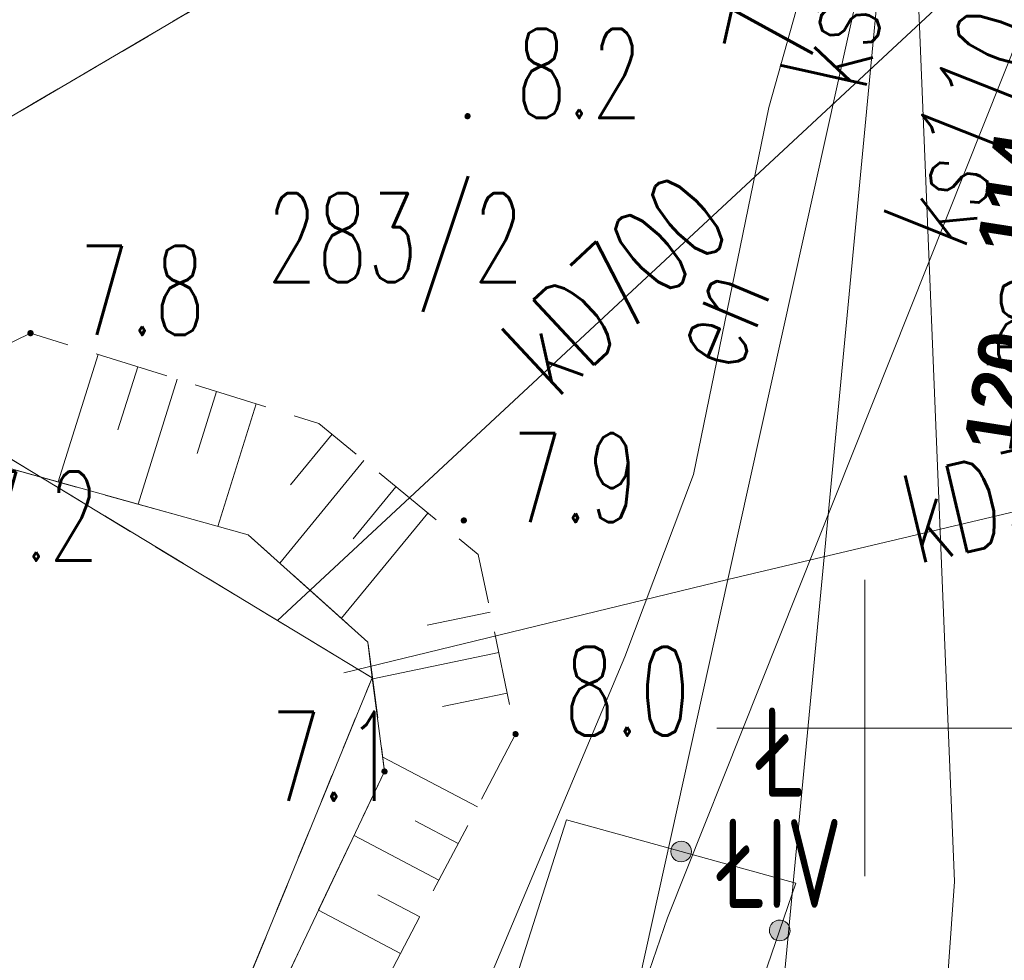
# Model space of a CAD drawing. Header units: millimetres. Extents: x -367306 to 168495, y -187323 to 82034.
# Tile 107 of 170: x 55289 to 71891, y -24940 to -9075. Entities that reach past the tile are written whole.
import ezdxf

# ---------------------------------------------------------------- set-up
doc = ezdxf.new("R2010")
doc.units = ezdxf.units.MM
doc.header["$MEASUREMENT"] = 0
for name, pattern in [('L_0_03', [1000, 500, -500]), ('L_0_05', [1750, 1250, -500]), ('L_0_06', [2000, 1500, -500])]:
    doc.linetypes.add(name, pattern=pattern)
doc.layers.add('0_Nr_pióra__6', color=7, linetype='Continuous', lineweight=13, true_color=0x223d97)
for name, color, linetype, lineweight in [('Nowe_EGDE_O_Nr_pióra__8', 7, 'Continuous', 13), ('Nowe_EGKK_Nr_pióra__8', 7, 'Continuous', 13), ('Nowe_EGKK_Nr_pióra__9', 7, 'Continuous', 13), ('Nowe_EGKK_O_Nr_pióra__8', 7, 'Continuous', 13), ('Nowe_EGUG_Nr_pióra__8', 7, 'Continuous', 13), ('Nowe_EGUG_Nr_pióra__9', 7, 'Continuous', 13), ('Nowe_EGUG_O_Nr_pióra__8', 7, 'Continuous', 13), ('Nowe_GUPPRZ_O_Nr_pióra__8', 7, 'Continuous', 13), ('Nowe_GUPPRZ_O_Nr_pióra__9', 7, 'Continuous', 13), ('Nowe_OTOO_Nr_pióra__7', 7, 'Continuous', 13), ('Nowe_OTOO_Nr_pióra__8', 7, 'Continuous', 13), ('Nowe_OTOO_Nr_pióra__9', 7, 'Continuous', 13), ('Nowe_OTRK_Nr_pióra__8', 7, 'Continuous', 13), ('Nowe_OTRK_Nr_pióra__9', 7, 'Continuous', 13), ('Nowe_OTRN_Nr_pióra__7', 7, 'Continuous', 13), ('Nowe_OTRN_Nr_pióra__8', 7, 'Continuous', 13), ('Nowe_OTRN_Nr_pióra__9', 7, 'Continuous', 13), ('Nowe_OTRN_O_Nr_pióra__8', 7, 'Continuous', 13), ('Nowe_OTWP_Nr_pióra__8', 7, 'Continuous', 13), ('Nowe_OTWP_Nr_pióra__9', 7, 'Continuous', 13), ('Nowe_siatka_Nr_pióra__9', 7, 'Continuous', 13), ('Nowe_SUEP_Nr_pióra__8', 7, 'Continuous', 13), ('Nowe_SUEP_Nr_pióra__9', 7, 'Continuous', 13), ('Nowe_SUEP_O_Nr_pióra__8', 7, 'Continuous', 13), ('Nowe_SUGP_Nr_pióra__8', 7, 'Continuous', 13), ('Nowe_SUGP_Nr_pióra__9', 7, 'Continuous', 13), ('Nowe_SUKP_Nr_pióra__8', 7, 'Continuous', 13), ('Nowe_SUKP_Nr_pióra__9', 7, 'Continuous', 13), ('Nowe_SUKP_O_Nr_pióra__8', 7, 'Continuous', 13)]:
    doc.layers.add(name, color=color, linetype=linetype, lineweight=lineweight)
doc.styles.add('STYL_AUTOMATYCZNY_1', font='txt')
doc.styles.add('STYL_AUTOMATYCZNY_3', font='Simplex.shx')
doc.dimstyles.new('STYL_AUTOMATYCZNY__1', dxfattribs={"dimtxt": 899.999976, "dimasz": 475, "dimexe": 0.18, "dimexo": 0.0625, "dimgap": 0.09, "dimtad": 1, "dimdec": 0, "dimlfac": 0.1, "dimzin": 0, "dimdsep": 46, "dimtxsty": 'STYL_AUTOMATYCZNY_1', "dimblk": 'ARROWHEAD_6', "dimblk1": 'ARROWHEAD_6', "dimblk2": 'ARROWHEAD_6', "dimcen": 0.09, "dimse1": 1, "dimse2": 1, "dimclrd": 256, "dimclre": 256, "dimclrt": 256, "dimadec": 1, "dimazin": 0, "dimtfac": 1, "dimtdec": 4, "dimtmove": 2, "dimatfit": 3, "dimfxl": 0, "dimtolj": 1, "dimtzin": 0, "dimarcsym": 0})

# ---------------------------------------------------------------- blocks, each defined once
blk = doc.blocks.new('*D3')
at = {"layer": '0_Nr_pióra__6', "linetype": 'Continuous', "lineweight": 13, "true_color": 0x223d97}
blk.add_hatch(color=154, dxfattribs=at).paths.add_polyline_path([(73483, -13569), (73041, -13373), (73003, -13620)])
at = {"layer": '0_Nr_pióra__6', "color": 154, "linetype": 'Continuous', "lineweight": 13, "true_color": 0x223d97}
for p, q in [((73576, -12976), (73751, -11854)), ((73367, -12690), (73784, -13261)), ((73390, -14161), (73576, -12976)), ((73003, -13620), (73041, -13373)), ((73483, -13569), (73041, -13373)), ((72752, -13454), (72644, -14140)), ((73022, -13496), (72752, -13454)), ((73483, -13569), (73003, -13620)), ((73182, -13876), (73599, -14447)), ((72644, -14140), (72257, -16616)), ((73332, -14532), (73390, -14161))]:
    blk.add_line(p, q, dxfattribs=at)
at = {"layer": '0_Nr_pióra__6', "color": 154, "lineweight": 13, "true_color": 0x223d97, "char_height": 900, "attachment_point": 7, "rotation": 81.1076, "style": 'STYL_AUTOMATYCZNY_1'}
for s, insert in [('\\A1;{\\pql;\\fCentury Gothic|b1|i0|c238|p34;114}', (72314, -13059)), ('\\A1;{\\pql;\\fCentury Gothic|b1|i0|c238|p34;120}', (72102, -16403))]:
    blk.add_mtext(s, dxfattribs=dict(at, insert=insert))
blk = doc.blocks.new('ARROWHEAD_6')
at = {"color": 0, "linetype": 'Continuous', "lineweight": 0}
for p, q in [((-0.5, -0.5), (0.5, 0.5)), ((0, 0), (-1, 0))]:
    blk.add_line(p, q, dxfattribs=at)

msp = doc.modelspace()

# ---------------------------------------------------------------- hatches: boundary and pattern name
at = {"layer": 'Nowe_OTOO_Nr_pióra__7', "linetype": 'Continuous', "lineweight": 13}
for points in [[(66612.3, -23150.2), (66618.6, -23104.9), (66613, -23059.6), (66595.9, -23017.3), (66568.4, -22980.8), (66532.4, -22952.7), (66490.3, -22934.8), (66445.1, -22928.5), (66399.7, -22934.1), (66357.4, -22951.2), (66320.9, -22978.7), (66292.8, -23014.7), (66275, -23056.8), (66268.6, -23102), (66274.2, -23147.4), (66291.3, -23189.7), (66318.8, -23226.2), (66354.9, -23254.3), (66396.9, -23272.1), (66442.2, -23278.5), (66487.5, -23272.9), (66529.8, -23255.8), (66566.3, -23228.3), (66594.4, -23192.2)], [(66612.3, -23150.2), (66618.6, -23104.9), (66613, -23059.6), (66595.9, -23017.3), (66568.4, -22980.8), (66532.4, -22952.7), (66490.3, -22934.8), (66445.1, -22928.5), (66399.7, -22934.1), (66357.4, -22951.2), (66320.9, -22978.7), (66292.8, -23014.7), (66275, -23056.8), (66268.6, -23102), (66274.2, -23147.4), (66291.3, -23189.7), (66318.8, -23226.2), (66354.9, -23254.3), (66396.9, -23272.1), (66442.2, -23278.5), (66487.5, -23272.9), (66529.8, -23255.8), (66566.3, -23228.3), (66594.4, -23192.2)], [(68048.8, -24601), (68093.5, -24610.1), (68139.1, -24607.2), (68182.4, -24592.6), (68220.5, -24567.4), (68250.7, -24533.1), (68271, -24492.2), (68280.1, -24447.4), (68277.2, -24401.8), (68262.7, -24358.5), (68237.4, -24320.5), (68203.1, -24290.2), (68162.2, -24269.9), (68117.4, -24260.9), (68071.8, -24263.7), (68028.5, -24278.3), (67990.5, -24303.6), (67960.3, -24337.8), (67939.9, -24378.7), (67930.9, -24423.5), (67933.8, -24469.1), (67948.3, -24512.4), (67973.6, -24550.5), (68007.8, -24580.7)], [(68048.8, -24601), (68093.5, -24610.1), (68139.1, -24607.2), (68182.4, -24592.6), (68220.5, -24567.4), (68250.7, -24533.1), (68271, -24492.2), (68280.1, -24447.4), (68277.2, -24401.8), (68262.7, -24358.5), (68237.4, -24320.5), (68203.1, -24290.2), (68162.2, -24269.9), (68117.4, -24260.9), (68071.8, -24263.7), (68028.5, -24278.3), (67990.5, -24303.6), (67960.3, -24337.8), (67939.9, -24378.7), (67930.9, -24423.5), (67933.8, -24469.1), (67948.3, -24512.4), (67973.6, -24550.5), (68007.8, -24580.7)]]:
    msp.add_hatch(color=7, dxfattribs=at).paths.add_polyline_path(points)
at = {"layer": 'Nowe_OTRN_Nr_pióra__7', "linetype": 'Continuous', "lineweight": 13}
for points in [[(62796.6, -10703), (62798.2, -10714.7), (62802.6, -10725.5), (62809.8, -10734.8), (62819.1, -10742), (62830, -10746.5), (62841.6, -10748), (62853.3, -10746.5), (62864.1, -10742), (62873.4, -10734.8), (62880.6, -10725.5), (62885.1, -10714.7), (62886.6, -10703), (62885.1, -10691.4), (62880.6, -10680.5), (62873.4, -10671.2), (62864.1, -10664), (62853.3, -10659.6), (62841.6, -10658), (62830, -10659.6), (62819.1, -10664), (62809.8, -10671.2), (62802.6, -10680.5), (62798.2, -10691.4)], [(55426.6, -14363), (55428.2, -14374.7), (55432.6, -14385.5), (55439.8, -14394.8), (55449.1, -14402), (55460, -14406.5), (55471.6, -14408), (55483.3, -14406.5), (55494.1, -14402), (55503.4, -14394.8), (55510.6, -14385.5), (55515.1, -14374.7), (55516.6, -14363), (55515.1, -14351.4), (55510.6, -14340.5), (55503.4, -14331.2), (55494.1, -14324), (55483.3, -14319.6), (55471.6, -14318), (55460, -14319.6), (55449.1, -14324), (55439.8, -14331.2), (55432.6, -14340.5), (55428.2, -14351.4)], [(62732.2, -17519.6), (62733.7, -17531.3), (62738.2, -17542.1), (62745.4, -17551.5), (62754.7, -17558.6), (62765.6, -17563.1), (62777.2, -17564.6), (62788.9, -17563.1), (62799.7, -17558.6), (62809, -17551.5), (62816.2, -17542.1), (62820.7, -17531.3), (62822.2, -17519.6), (62820.7, -17508), (62816.2, -17497.1), (62809, -17487.8), (62799.7, -17480.7), (62788.9, -17476.2), (62777.2, -17474.6), (62765.6, -17476.2), (62754.7, -17480.7), (62745.4, -17487.8), (62738.2, -17497.1), (62733.7, -17508)], [(63606.6, -21123), (63608.2, -21134.7), (63612.6, -21145.5), (63619.8, -21154.8), (63629.1, -21162), (63640, -21166.5), (63651.6, -21168), (63663.3, -21166.5), (63674.1, -21162), (63683.4, -21154.8), (63690.6, -21145.5), (63695.1, -21134.7), (63696.6, -21123), (63695.1, -21111.4), (63690.6, -21100.5), (63683.4, -21091.2), (63674.1, -21084), (63663.3, -21079.6), (63651.6, -21078), (63640, -21079.6), (63629.1, -21084), (63619.8, -21091.2), (63612.6, -21100.5), (63608.2, -21111.4)], [(61396.6, -21753), (61398.2, -21764.7), (61402.6, -21775.5), (61409.8, -21784.8), (61419.1, -21792), (61430, -21796.5), (61441.6, -21798), (61453.3, -21796.5), (61464.1, -21792), (61473.4, -21784.8), (61480.6, -21775.5), (61485.1, -21764.7), (61486.6, -21753), (61485.1, -21741.4), (61480.6, -21730.5), (61473.4, -21721.2), (61464.1, -21714), (61453.3, -21709.6), (61441.6, -21708), (61430, -21709.6), (61419.1, -21714), (61409.8, -21721.2), (61402.6, -21730.5), (61398.2, -21741.4)]]:
    msp.add_hatch(color=7, dxfattribs=at).paths.add_polyline_path(points)

# ---------------------------------------------------------------- linework, layer by layer
at = {"layer": 'Nowe_EGKK_Nr_pióra__8', "color": 7, "linetype": 'Continuous', "lineweight": 13}
msp.add_line((61231.6, -20173), (61231.7, -20173), dxfattribs=at)
msp.add_line((61231.6, -20173), (61231.7, -20173), dxfattribs=at)
at = {"layer": 'Nowe_EGKK_Nr_pióra__9', "color": 7, "linetype": 'L_0_06', "lineweight": 13, "flags": 128}
for points in [[(75171.6, 3647), (70471.6, 39997), (65251.6, 47097), (50221.6, 10987), (48471.6, 5557), (35521.6, -17603), (33560.7, -20824.5), (44331.6, -27593), (52047.3, -12525.9), (69441.6, -2313), (77721.6, -12313), (76491.6, -4103)], [(-65928.4, -86443), (-46598.4, -55193), (-32708.1, -34185.8), (-25888.4, -18613), (-19538.4, -3963), (-15289, 2905.3), (-7768.4, 34407), (-6478.4, 39617), (-9198.5, 39673.5), (-11138.4, 31577), (-9490.8, 31378.4), (-12278.4, 26477), (-12397.1, 25976.7), (-13078.4, 26127), (-24358.4, -3553), (-29788.4, -3963), (-32958.4, -14253), (-43448.4, -33613), (-62598.4, -63213), (-70068.4, -74873), (-73378.4, -83263), (-74808.4, -87963), (-76058.4, -92933), (-76488.4, -97643), (-76148.4, -99903), (-74478.4, -105063), (-71748.4, -109473), (-68778.4, -112643), (-63278.4, -117253), (-36888.4, -133563), (-29028.4, -136863), (-23848.4, -137733), (-15768.4, -138533), (-6768.4, -139353), (-3598.4, -138483), (-438.4, -136613), (1879.8, -135034.1), (3281.6, -133823), (12911.6, -125533), (23321.6, -113373), (29441.6, -101683), (31601.6, -96903), (39431.6, -73863), (55391.6, -79203), (56561.6, -81483), (58691.6, -82183), (59421.6, -76943), (62241.6, -69543), (68811.6, -45163), (66821.6, -44573), (60191.6, -64873), (57641.6, -74443), (41611.6, -68353), (55048, -35268), (61231.6, -20173), (54061.6, -15833), (47506.2, -29866.6), (46621.6, -31733), (42301.6, -37993), (38441.6, -36363), (31721.6, -45713), (29651.6, -50493), (32131.6, -55673), (28631.6, -68213), (23091.6, -85543), (18891.6, -95613), (19151.6, -99663), (15641.6, -105623), (7471.6, -118773), (-568.4, -125543), (-4988.4, -128413), (-15438.4, -130493), (-41388.4, -119513), (-56468.4, -109643), (-64298.4, -99413)], [(70921.6, -40873), (77721.6, -12313), (69441.6, -2313), (52047.3, -12525.9), (44331.6, -27593), (47506.2, -29866.6), (54061.6, -15833), (61231.6, -20173), (55048, -35268), (56311.6, -36173)]]:
    msp.add_lwpolyline(points, close=True, dxfattribs=at)
at = {"layer": 'Nowe_EGUG_Nr_pióra__8', "color": 7, "linetype": 'Continuous', "lineweight": 13}
msp.add_line((61231.6, -20173), (61231.7, -20173), dxfattribs=at)
msp.add_line((61231.6, -20173), (61231.7, -20173), dxfattribs=at)
at = {"layer": 'Nowe_EGUG_Nr_pióra__9', "color": 7, "linetype": 'L_0_03', "lineweight": 13, "flags": 128}
for points in [[(75171.6, 3647), (70471.6, 39997), (65251.6, 47097), (50221.6, 10987), (48471.6, 5557), (35521.6, -17603), (33560.7, -20824.5), (44331.6, -27593), (52047.3, -12525.9), (69441.6, -2313), (77721.6, -12313), (76491.6, -4103)], [(-65928.4, -86443), (-46598.4, -55193), (-32708.1, -34185.8), (-25888.4, -18613), (-19538.4, -3963), (-15289, 2905.3), (-7768.4, 34407), (-6478.4, 39617), (-9198.5, 39673.5), (-11138.4, 31577), (-9490.8, 31378.4), (-12278.4, 26477), (-12397.1, 25976.7), (-13078.4, 26127), (-24358.4, -3553), (-29788.4, -3963), (-32958.4, -14253), (-43448.4, -33613), (-62598.4, -63213), (-70068.4, -74873), (-73378.4, -83263), (-74808.4, -87963), (-76058.4, -92933), (-76488.4, -97643), (-76148.4, -99903), (-74478.4, -105063), (-71748.4, -109473), (-68778.4, -112643), (-63278.4, -117253), (-36888.4, -133563), (-29028.4, -136863), (-23848.4, -137733), (-15768.4, -138533), (-6768.4, -139353), (-3598.4, -138483), (-438.4, -136613), (1879.8, -135034.1), (3281.6, -133823), (12911.6, -125533), (23321.6, -113373), (29441.6, -101683), (31601.6, -96903), (39431.6, -73863), (55391.6, -79203), (56561.6, -81483), (58691.6, -82183), (59421.6, -76943), (62241.6, -69543), (68811.6, -45163), (66821.6, -44573), (60191.6, -64873), (57641.6, -74443), (41611.6, -68353), (55048, -35268), (61231.6, -20173), (54061.6, -15833), (47506.2, -29866.6), (46621.6, -31733), (42301.6, -37993), (38441.6, -36363), (31721.6, -45713), (29651.6, -50493), (32131.6, -55673), (28631.6, -68213), (23091.6, -85543), (18891.6, -95613), (19151.6, -99663), (15641.6, -105623), (7471.6, -118773), (-568.4, -125543), (-4988.4, -128413), (-15438.4, -130493), (-41388.4, -119513), (-56468.4, -109643), (-64298.4, -99413)], [(70921.6, -40873), (77721.6, -12313), (69441.6, -2313), (52047.3, -12525.9), (44331.6, -27593), (47506.2, -29866.6), (54061.6, -15833), (61231.6, -20173), (55048, -35268), (56311.6, -36173)]]:
    msp.add_lwpolyline(points, close=True, dxfattribs=at)
at = {"layer": 'Nowe_GUPPRZ_O_Nr_pióra__8', "color": 7, "linetype": 'Continuous', "lineweight": 13}
msp.add_line((71596.2, -14894.3), (71596.2, -14894.3), dxfattribs=at)
at = {"layer": 'Nowe_GUPPRZ_O_Nr_pióra__9', "color": 7, "linetype": 'Continuous', "lineweight": 13, "flags": 128}
msp.add_lwpolyline([(76111.6, -16413), (73556.2, -14894.3), (71596.2, -14894.3)], dxfattribs=at)
at = {"layer": 'Nowe_OTOO_Nr_pióra__8', "color": 7, "linetype": 'Continuous', "lineweight": 13}
for p, q in [((64508.9, -22567.7), (64508.9, -22567.7)), ((66275, -23056.8), (66275, -23056.8)), ((66275, -23056.8), (66275, -23056.8)), ((66292.8, -23014.7), (66292.8, -23014.7)), ((66292.8, -23014.7), (66292.8, -23014.7)), ((66320.9, -22978.7), (66321, -22978.7)), ((66320.9, -22978.7), (66321, -22978.7)), ((66357.4, -22951.2), (66357.4, -22951.2)), ((66357.4, -22951.2), (66357.4, -22951.2)), ((66399.7, -22934.1), (66399.8, -22934.1)), ((66399.7, -22934.1), (66399.8, -22934.1)), ((66445.1, -22928.5), (66445.1, -22928.5)), ((66445.1, -22928.5), (66445.1, -22928.5)), ((66490.3, -22934.8), (66490.4, -22934.8)), ((66490.3, -22934.8), (66490.4, -22934.8)), ((66532.4, -22952.7), (66532.4, -22952.7)), ((66532.4, -22952.7), (66532.4, -22952.7)), ((66568.4, -22980.8), (66568.4, -22980.8)), ((66568.4, -22980.8), (66568.4, -22980.8)), ((66595.9, -23017.3), (66595.9, -23017.3)), ((66595.9, -23017.3), (66595.9, -23017.3)), ((66613, -23059.6), (66613.1, -23059.6)), ((66613, -23059.6), (66613.1, -23059.6)), ((66268.6, -23102), (66268.7, -23102)), ((66268.6, -23102), (66268.7, -23102)), ((66274.2, -23147.4), (66274.3, -23147.4)), ((66274.2, -23147.4), (66274.3, -23147.4)), ((66291.3, -23189.7), (66291.4, -23189.7)), ((66291.3, -23189.7), (66291.4, -23189.7)), ((66318.8, -23226.2), (66318.9, -23226.2)), ((66318.8, -23226.2), (66318.9, -23226.2)), ((66566.3, -23228.3), (66566.4, -23228.3)), ((66566.3, -23228.3), (66566.4, -23228.3)), ((66594.4, -23192.2), (66594.5, -23192.2)), ((66594.4, -23192.2), (66594.5, -23192.2)), ((66612.3, -23150.2), (66612.3, -23150.2)), ((66612.3, -23150.2), (66612.3, -23150.2)), ((66618.6, -23104.9), (66618.7, -23104.9)), ((66618.6, -23104.9), (66618.7, -23104.9)), ((66354.9, -23254.3), (66354.9, -23254.3)), ((66354.9, -23254.3), (66354.9, -23254.3)), ((66396.9, -23272.1), (66397, -23272.1)), ((66396.9, -23272.1), (66397, -23272.1)), ((66442.2, -23278.5), (66442.2, -23278.5)), ((66442.2, -23278.5), (66442.2, -23278.5)), ((66487.5, -23272.9), (66487.5, -23272.9)), ((66487.5, -23272.9), (66487.5, -23272.9)), ((66529.8, -23255.8), (66529.9, -23255.8)), ((66529.8, -23255.8), (66529.9, -23255.8)), ((68378.3, -23639.3), (68378.4, -23639.3)), ((67939.9, -24378.7), (67940, -24378.7)), ((67939.9, -24378.7), (67940, -24378.7)), ((67960.3, -24337.8), (67960.3, -24337.8)), ((67960.3, -24337.8), (67960.3, -24337.8)), ((67990.5, -24303.6), (67990.5, -24303.6)), ((67990.5, -24303.6), (67990.5, -24303.6)), ((68028.5, -24278.3), (68028.6, -24278.3)), ((68028.5, -24278.3), (68028.6, -24278.3)), ((68071.8, -24263.7), (68071.9, -24263.7)), ((68071.8, -24263.7), (68071.9, -24263.7)), ((68117.4, -24260.9), (68117.5, -24260.9)), ((68117.4, -24260.9), (68117.5, -24260.9)), ((68162.2, -24269.9), (68162.3, -24269.9)), ((68162.2, -24269.9), (68162.3, -24269.9)), ((68203.1, -24290.2), (68203.2, -24290.2)), ((68203.1, -24290.2), (68203.2, -24290.2)), ((68237.4, -24320.5), (68237.4, -24320.5)), ((68237.4, -24320.5), (68237.4, -24320.5)), ((68262.7, -24358.5), (68262.7, -24358.5)), ((68262.7, -24358.5), (68262.7, -24358.5)), ((68277.2, -24401.8), (68277.3, -24401.8)), ((68277.2, -24401.8), (68277.3, -24401.8)), ((67930.9, -24423.5), (67930.9, -24423.5)), ((67930.9, -24423.5), (67930.9, -24423.5)), ((67933.8, -24469.1), (67933.8, -24469.1)), ((67933.8, -24469.1), (67933.8, -24469.1)), ((67948.3, -24512.4), (67948.4, -24512.4)), ((67948.3, -24512.4), (67948.4, -24512.4)), ((67973.6, -24550.5), (67973.6, -24550.5)), ((67973.6, -24550.5), (67973.6, -24550.5)), ((68220.5, -24567.4), (68220.5, -24567.4)), ((68220.5, -24567.4), (68220.5, -24567.4)), ((68250.7, -24533.1), (68250.8, -24533.1)), ((68250.7, -24533.1), (68250.8, -24533.1)), ((68271, -24492.2), (68271.1, -24492.2)), ((68271, -24492.2), (68271.1, -24492.2)), ((68280.1, -24447.4), (68280.1, -24447.4)), ((68280.1, -24447.4), (68280.1, -24447.4)), ((68007.8, -24580.7), (68007.9, -24580.7)), ((68007.8, -24580.7), (68007.9, -24580.7)), ((68048.8, -24601), (68048.8, -24601)), ((68048.8, -24601), (68048.8, -24601)), ((68093.5, -24610.1), (68093.6, -24610.1)), ((68093.5, -24610.1), (68093.6, -24610.1)), ((68139.1, -24607.2), (68139.2, -24607.2)), ((68139.1, -24607.2), (68139.2, -24607.2)), ((68182.4, -24592.6), (68182.5, -24592.6)), ((68182.4, -24592.6), (68182.5, -24592.6))]:
    msp.add_line(p, q, dxfattribs=at)
at = {"layer": 'Nowe_OTOO_Nr_pióra__9', "color": 7, "linetype": 'Continuous', "lineweight": 13, "flags": 128}
msp.add_lwpolyline([(67832.6, -25231.7), (68378.3, -23639.3), (64508.9, -22567.7), (62663.5, -28361.9), (66473.4, -29493), (66929.8, -28183.4)], dxfattribs=at)
for points in [[(66612.3, -23150.2), (66618.6, -23104.9), (66613, -23059.6), (66595.9, -23017.3), (66568.4, -22980.8), (66532.4, -22952.7), (66490.3, -22934.8), (66445.1, -22928.5), (66399.7, -22934.1), (66357.4, -22951.2), (66320.9, -22978.7), (66292.8, -23014.7), (66275, -23056.8), (66268.6, -23102), (66274.2, -23147.4), (66291.3, -23189.7), (66318.8, -23226.2), (66354.9, -23254.3), (66396.9, -23272.1), (66442.2, -23278.5), (66487.5, -23272.9), (66529.8, -23255.8), (66566.3, -23228.3), (66594.4, -23192.2)], [(66612.3, -23150.2), (66618.6, -23104.9), (66613, -23059.6), (66595.9, -23017.3), (66568.4, -22980.8), (66532.4, -22952.7), (66490.3, -22934.8), (66445.1, -22928.5), (66399.7, -22934.1), (66357.4, -22951.2), (66320.9, -22978.7), (66292.8, -23014.7), (66275, -23056.8), (66268.6, -23102), (66274.2, -23147.4), (66291.3, -23189.7), (66318.8, -23226.2), (66354.9, -23254.3), (66396.9, -23272.1), (66442.2, -23278.5), (66487.5, -23272.9), (66529.8, -23255.8), (66566.3, -23228.3), (66594.4, -23192.2)], [(68048.8, -24601), (68093.5, -24610.1), (68139.1, -24607.2), (68182.4, -24592.6), (68220.5, -24567.4), (68250.7, -24533.1), (68271, -24492.2), (68280.1, -24447.4), (68277.2, -24401.8), (68262.7, -24358.5), (68237.4, -24320.5), (68203.1, -24290.2), (68162.2, -24269.9), (68117.4, -24260.9), (68071.8, -24263.7), (68028.5, -24278.3), (67990.5, -24303.6), (67960.3, -24337.8), (67939.9, -24378.7), (67930.9, -24423.5), (67933.8, -24469.1), (67948.3, -24512.4), (67973.6, -24550.5), (68007.8, -24580.7)], [(68048.8, -24601), (68093.5, -24610.1), (68139.1, -24607.2), (68182.4, -24592.6), (68220.5, -24567.4), (68250.7, -24533.1), (68271, -24492.2), (68280.1, -24447.4), (68277.2, -24401.8), (68262.7, -24358.5), (68237.4, -24320.5), (68203.1, -24290.2), (68162.2, -24269.9), (68117.4, -24260.9), (68071.8, -24263.7), (68028.5, -24278.3), (67990.5, -24303.6), (67960.3, -24337.8), (67939.9, -24378.7), (67930.9, -24423.5), (67933.8, -24469.1), (67948.3, -24512.4), (67973.6, -24550.5), (68007.8, -24580.7)]]:
    msp.add_lwpolyline(points, close=True, dxfattribs=at)
at = {"layer": 'Nowe_OTRK_Nr_pióra__8', "color": 7, "linetype": 'Continuous', "lineweight": 13}
for p, q in [((55471.6, -14363), (55471.7, -14363)), ((56612.9, -14720), (56613, -14720)), ((57278.7, -14928.2), (57278.8, -14928.2)), ((57944.6, -15136.5), (57944.6, -15136.5)), ((58610.4, -15344.7), (58610.4, -15344.7)), ((59276.2, -15552.9), (59276.3, -15552.9)), ((60331.6, -15883), (60331.7, -15883)), ((56945.5, -15993.7), (56945.6, -15993.7)), ((60555.3, -16066.8), (60555.3, -16066.8)), ((58283.8, -16389), (58283.8, -16389)), ((61094.3, -16509.6), (61094.4, -16509.6)), ((55939.9, -16872), (55939.9, -16872)), ((59854.2, -16920.1), (59854.3, -16920.1)), ((61633.4, -16952.5), (61633.4, -16952.5)), ((57284.7, -17246.2), (57284.8, -17246.2)), ((62172.4, -17395.3), (62172.4, -17395.3)), ((58629.6, -17620.5), (58629.6, -17620.5)), ((59141.6, -17763), (59141.7, -17763)), ((60913.3, -17828.9), (60913.4, -17828.9)), ((63021.6, -18093), (63021.7, -18093)), ((59673.2, -18239.4), (59673.3, -18239.4)), ((63223.9, -19066), (63224, -19066)), ((60713.3, -19171.3), (60713.4, -19171.3)), ((62157.4, -19287.8), (62157.4, -19287.8)), ((61161.6, -19573), (61161.7, -19573)), ((63365.9, -19749), (63366, -19749)), ((61241, -20190.9), (61241, -20190.9)), ((63508, -20432.1), (63508, -20432.1)), ((62419, -20658.5), (62419.1, -20658.5)), ((63651.6, -21123), (63651.7, -21123)), ((61410.9, -21513.9), (61411, -21513.9)), ((61441.6, -21753), (61441.7, -21753)), ((63007.2, -22351.4), (63007.2, -22351.4)), ((61954.8, -22587.1), (61954.9, -22587.1)), ((60926.7, -22835.5), (60926.7, -22835.5)), ((62683, -22969.1), (62683.1, -22969.1)), ((62358.9, -23586.9), (62359, -23586.9)), ((61330.8, -23835.3), (61330.8, -23835.3)), ((60326.8, -24096.4), (60326.9, -24096.4)), ((62034.8, -24204.7), (62034.9, -24204.7)), ((61710.7, -24822.4), (61710.7, -24822.4))]:
    msp.add_line(p, q, dxfattribs=at)
at = {"layer": 'Nowe_OTRK_Nr_pióra__9', "color": 7, "linetype": 'L_0_05', "lineweight": 13, "flags": 128}
msp.add_lwpolyline([(44901.6, -59693), (45861.6, -58523), (47631.6, -56383), (49271.6, -52683), (50341.6, -47353), (53341.6, -42513), (55261.6, -37473), (58651.6, -30653), (63651.6, -21123), (63021.6, -18093), (60331.6, -15883), (55471.6, -14363), (53491.6, -15313), (47121.6, -24123), (44341.6, -30903), (44581.6, -34413), (46011.6, -31503), (49221.6, -24803), (53351.6, -17773), (54901.6, -16583), (59141.6, -17763), (61161.6, -19573), (61441.6, -21753), (58111.6, -28753), (56651.6, -31563), (55048, -35268), (52171.6, -42023), (49741.6, -47093), (48311.6, -52433), (46661.6, -55883), (45161.6, -57793), (43771.6, -59413)], close=True, dxfattribs=at)
at = {"layer": 'Nowe_OTRK_Nr_pióra__9', "color": 7, "linetype": 'Continuous', "lineweight": 13, "flags": 128}
for points in [[(56612.9, -14720), (55939.9, -16872)], [(57278.7, -14928.2), (56945.5, -15993.7)], [(57284.7, -17246.2), (57944.6, -15136.5)], [(58610.4, -15344.7), (58283.8, -16389)], [(58629.6, -17620.5), (59276.2, -15552.9)], [(60555.3, -16066.8), (59854.2, -16920.1)], [(61094.3, -16509.6), (59673.2, -18239.4)], [(61633.4, -16952.5), (60913.3, -17828.9)], [(62172.4, -17395.3), (60713.3, -19171.3)], [(63223.9, -19066), (62157.4, -19287.8)], [(61241, -20190.9), (63365.9, -19749)], [(63508, -20432.1), (62419, -20658.5)], [(63007.2, -22351.4), (61410.9, -21513.9)], [(62683, -22969.1), (61954.8, -22587.1)], [(62358.9, -23586.9), (60926.7, -22835.5)], [(62034.8, -24204.7), (61330.8, -23835.3)], [(61710.7, -24822.4), (60326.8, -24096.4)]]:
    msp.add_lwpolyline(points, dxfattribs=at)
at = {"layer": 'Nowe_OTRN_Nr_pióra__8', "color": 7, "linetype": 'Continuous', "lineweight": 13}
for p, q in [((62796.6, -10703), (62796.7, -10703)), ((62798.2, -10691.4), (62798.2, -10691.4)), ((62798.2, -10714.7), (62798.2, -10714.7)), ((62802.6, -10680.5), (62802.7, -10680.5)), ((62802.6, -10725.5), (62802.7, -10725.5)), ((62809.8, -10671.2), (62809.9, -10671.2)), ((62809.8, -10734.8), (62809.9, -10734.8)), ((62819.1, -10664), (62819.2, -10664)), ((62819.1, -10742), (62819.2, -10742)), ((62830, -10659.6), (62830, -10659.6)), ((62830, -10746.5), (62830, -10746.5)), ((62841.6, -10658), (62841.7, -10658)), ((62841.6, -10748), (62841.7, -10748)), ((62853.3, -10659.6), (62853.3, -10659.6)), ((62853.3, -10746.5), (62853.3, -10746.5)), ((62864.1, -10664), (62864.2, -10664)), ((62864.1, -10742), (62864.2, -10742)), ((62873.4, -10671.2), (62873.5, -10671.2)), ((62873.4, -10734.8), (62873.5, -10734.8)), ((62880.6, -10680.5), (62880.6, -10680.5)), ((62880.6, -10725.5), (62880.6, -10725.5)), ((62885.1, -10691.4), (62885.1, -10691.4)), ((62885.1, -10714.7), (62885.1, -10714.7)), ((62886.6, -10703), (62886.7, -10703)), ((55426.6, -14363), (55426.7, -14363)), ((55428.2, -14351.4), (55428.2, -14351.4)), ((55428.2, -14374.7), (55428.2, -14374.7)), ((55432.6, -14340.5), (55432.7, -14340.5)), ((55432.6, -14385.5), (55432.7, -14385.5)), ((55439.8, -14331.2), (55439.9, -14331.2)), ((55439.8, -14394.8), (55439.9, -14394.8)), ((55449.1, -14324), (55449.2, -14324)), ((55449.1, -14402), (55449.2, -14402)), ((55460, -14319.6), (55460, -14319.6)), ((55460, -14406.5), (55460, -14406.5)), ((55471.6, -14318), (55471.7, -14318)), ((55471.6, -14408), (55471.7, -14408)), ((55483.3, -14319.6), (55483.3, -14319.6)), ((55483.3, -14406.5), (55483.3, -14406.5)), ((55494.1, -14324), (55494.2, -14324)), ((55494.1, -14402), (55494.2, -14402)), ((55503.4, -14331.2), (55503.5, -14331.2)), ((55503.4, -14394.8), (55503.5, -14394.8)), ((55510.6, -14340.5), (55510.6, -14340.5)), ((55510.6, -14385.5), (55510.6, -14385.5)), ((55515.1, -14351.4), (55515.1, -14351.4)), ((55515.1, -14374.7), (55515.1, -14374.7)), ((55516.6, -14363), (55516.7, -14363)), ((62732.2, -17519.6), (62732.3, -17519.6)), ((62733.7, -17508), (62733.8, -17508)), ((62733.7, -17531.3), (62733.8, -17531.3)), ((62738.2, -17497.1), (62738.3, -17497.1)), ((62738.2, -17542.1), (62738.3, -17542.1)), ((62745.4, -17487.8), (62745.4, -17487.8)), ((62745.4, -17551.5), (62745.4, -17551.5)), ((62754.7, -17480.7), (62754.8, -17480.7)), ((62754.7, -17558.6), (62754.8, -17558.6)), ((62765.6, -17476.2), (62765.6, -17476.2)), ((62765.6, -17563.1), (62765.6, -17563.1)), ((62777.2, -17474.6), (62777.3, -17474.6)), ((62777.2, -17564.6), (62777.3, -17564.6)), ((62788.9, -17476.2), (62788.9, -17476.2)), ((62788.9, -17563.1), (62788.9, -17563.1)), ((62799.7, -17480.7), (62799.8, -17480.7)), ((62799.7, -17558.6), (62799.8, -17558.6)), ((62809, -17487.8), (62809.1, -17487.8)), ((62809, -17551.5), (62809.1, -17551.5)), ((62816.2, -17497.1), (62816.2, -17497.1)), ((62816.2, -17542.1), (62816.2, -17542.1)), ((62820.7, -17508), (62820.7, -17508)), ((62820.7, -17531.3), (62820.7, -17531.3)), ((62822.2, -17519.6), (62822.3, -17519.6)), ((63629.1, -21084), (63629.2, -21084)), ((63640, -21079.6), (63640, -21079.6)), ((63651.6, -21078), (63651.7, -21078)), ((63663.3, -21079.6), (63663.3, -21079.6)), ((63674.1, -21084), (63674.2, -21084)), ((63606.6, -21123), (63606.7, -21123)), ((63608.2, -21111.4), (63608.2, -21111.4)), ((63608.2, -21134.7), (63608.2, -21134.7)), ((63612.6, -21100.5), (63612.7, -21100.5)), ((63612.6, -21145.5), (63612.7, -21145.5)), ((63619.8, -21091.2), (63619.9, -21091.2)), ((63619.8, -21154.8), (63619.9, -21154.8)), ((63629.1, -21162), (63629.2, -21162)), ((63640, -21166.5), (63640, -21166.5)), ((63651.6, -21168), (63651.7, -21168)), ((63663.3, -21166.5), (63663.3, -21166.5)), ((63674.1, -21162), (63674.2, -21162)), ((63683.4, -21091.2), (63683.5, -21091.2)), ((63683.4, -21154.8), (63683.5, -21154.8)), ((63690.6, -21100.5), (63690.6, -21100.5)), ((63690.6, -21145.5), (63690.6, -21145.5)), ((63695.1, -21111.4), (63695.1, -21111.4)), ((63695.1, -21134.7), (63695.1, -21134.7)), ((63696.6, -21123), (63696.7, -21123)), ((61398.2, -21741.4), (61398.2, -21741.4)), ((61402.6, -21730.5), (61402.7, -21730.5)), ((61409.8, -21721.2), (61409.9, -21721.2)), ((61419.1, -21714), (61419.2, -21714)), ((61430, -21709.6), (61430, -21709.6)), ((61441.6, -21708), (61441.7, -21708)), ((61453.3, -21709.6), (61453.3, -21709.6)), ((61464.1, -21714), (61464.2, -21714)), ((61473.4, -21721.2), (61473.5, -21721.2)), ((61480.6, -21730.5), (61480.6, -21730.5)), ((61485.1, -21741.4), (61485.1, -21741.4)), ((61396.6, -21753), (61396.7, -21753)), ((61398.2, -21764.7), (61398.2, -21764.7)), ((61402.6, -21775.5), (61402.7, -21775.5)), ((61409.8, -21784.8), (61409.9, -21784.8)), ((61419.1, -21792), (61419.2, -21792)), ((61430, -21796.5), (61430, -21796.5)), ((61441.6, -21798), (61441.7, -21798)), ((61453.3, -21796.5), (61453.3, -21796.5)), ((61464.1, -21792), (61464.2, -21792)), ((61473.4, -21784.8), (61473.5, -21784.8)), ((61480.6, -21775.5), (61480.6, -21775.5)), ((61485.1, -21764.7), (61485.1, -21764.7)), ((61486.6, -21753), (61486.7, -21753))]:
    msp.add_line(p, q, dxfattribs=at)
at = {"layer": 'Nowe_OTRN_Nr_pióra__9', "color": 7, "linetype": 'Continuous', "lineweight": 13, "flags": 128}
for points in [[(62796.6, -10703), (62798.2, -10714.7), (62802.6, -10725.5), (62809.8, -10734.8), (62819.1, -10742), (62830, -10746.5), (62841.6, -10748), (62853.3, -10746.5), (62864.1, -10742), (62873.4, -10734.8), (62880.6, -10725.5), (62885.1, -10714.7), (62886.6, -10703), (62885.1, -10691.4), (62880.6, -10680.5), (62873.4, -10671.2), (62864.1, -10664), (62853.3, -10659.6), (62841.6, -10658), (62830, -10659.6), (62819.1, -10664), (62809.8, -10671.2), (62802.6, -10680.5), (62798.2, -10691.4)], [(55426.6, -14363), (55428.2, -14374.7), (55432.6, -14385.5), (55439.8, -14394.8), (55449.1, -14402), (55460, -14406.5), (55471.6, -14408), (55483.3, -14406.5), (55494.1, -14402), (55503.4, -14394.8), (55510.6, -14385.5), (55515.1, -14374.7), (55516.6, -14363), (55515.1, -14351.4), (55510.6, -14340.5), (55503.4, -14331.2), (55494.1, -14324), (55483.3, -14319.6), (55471.6, -14318), (55460, -14319.6), (55449.1, -14324), (55439.8, -14331.2), (55432.6, -14340.5), (55428.2, -14351.4)], [(62732.2, -17519.6), (62733.7, -17531.3), (62738.2, -17542.1), (62745.4, -17551.5), (62754.7, -17558.6), (62765.6, -17563.1), (62777.2, -17564.6), (62788.9, -17563.1), (62799.7, -17558.6), (62809, -17551.5), (62816.2, -17542.1), (62820.7, -17531.3), (62822.2, -17519.6), (62820.7, -17508), (62816.2, -17497.1), (62809, -17487.8), (62799.7, -17480.7), (62788.9, -17476.2), (62777.2, -17474.6), (62765.6, -17476.2), (62754.7, -17480.7), (62745.4, -17487.8), (62738.2, -17497.1), (62733.7, -17508)], [(63606.6, -21123), (63608.2, -21134.7), (63612.6, -21145.5), (63619.8, -21154.8), (63629.1, -21162), (63640, -21166.5), (63651.6, -21168), (63663.3, -21166.5), (63674.1, -21162), (63683.4, -21154.8), (63690.6, -21145.5), (63695.1, -21134.7), (63696.6, -21123), (63695.1, -21111.4), (63690.6, -21100.5), (63683.4, -21091.2), (63674.1, -21084), (63663.3, -21079.6), (63651.6, -21078), (63640, -21079.6), (63629.1, -21084), (63619.8, -21091.2), (63612.6, -21100.5), (63608.2, -21111.4)], [(61396.6, -21753), (61398.2, -21764.7), (61402.6, -21775.5), (61409.8, -21784.8), (61419.1, -21792), (61430, -21796.5), (61441.6, -21798), (61453.3, -21796.5), (61464.1, -21792), (61473.4, -21784.8), (61480.6, -21775.5), (61485.1, -21764.7), (61486.6, -21753), (61485.1, -21741.4), (61480.6, -21730.5), (61473.4, -21721.2), (61464.1, -21714), (61453.3, -21709.6), (61441.6, -21708), (61430, -21709.6), (61419.1, -21714), (61409.8, -21721.2), (61402.6, -21730.5), (61398.2, -21741.4)]]:
    msp.add_lwpolyline(points, close=True, dxfattribs=at)
at = {"layer": 'Nowe_OTWP_Nr_pióra__8', "color": 7, "linetype": 'Continuous', "lineweight": 13}
for p, q in [((59141.6, -17763), (59141.7, -17763)), ((61161.6, -19573), (61161.7, -19573)), ((61231.6, -20173), (61231.7, -20173)), ((61441.6, -21753), (61441.7, -21753))]:
    msp.add_line(p, q, dxfattribs=at)
at = {"layer": 'Nowe_OTWP_Nr_pióra__9', "color": 7, "linetype": 'Continuous', "lineweight": 13, "flags": 128}
msp.add_lwpolyline([(44581.6, -34413), (46011.6, -31503), (49221.6, -24803), (53351.6, -17773), (54901.6, -16583), (59141.6, -17763), (61161.6, -19573), (61231.6, -20173), (61441.6, -21753), (58111.6, -28753), (56651.6, -31563), (55048, -35268)], dxfattribs=at)
at = {"layer": 'Nowe_siatka_Nr_pióra__9', "color": 7, "linetype": 'Continuous', "lineweight": 13, "flags": 128}
for points in [[(69541.6, -23523), (69541.6, -18523)], [(67041.6, -21023), (72041.6, -21023)]]:
    msp.add_lwpolyline(points, dxfattribs=at)
at = {"layer": 'Nowe_SUEP_Nr_pióra__8', "color": 7, "linetype": 'Continuous', "lineweight": 13}
for p, q in [((67921.6, -10553), (67921.7, -10553)), ((67921.6, -10553), (67921.7, -10553)), ((66651.6, -16743), (66651.7, -16743)), ((66651.6, -16743), (66651.7, -16743)), ((65491.6, -19823), (65491.7, -19823)), ((65491.6, -19823), (65491.7, -19823))]:
    msp.add_line(p, q, dxfattribs=at)
at = {"layer": 'Nowe_SUEP_Nr_pióra__9', "color": 7, "linetype": 'Continuous', "lineweight": 13, "flags": 128}
for points in [[(62920.2, 48206.4), (62831.6, 47947), (64461.6, 46657), (69081.6, 39547), (69851.6, 3557), (70051.6, -5533), (64801.6, -60783), (61861.6, -74133), (55161.6, -100453), (52561.6, -111263), (44341.6, -132743), (40451.6, -140733), (22601.6, -168733), (12586.7, -181399.8)], [(62920.2, 48206.4), (62831.6, 47947), (64461.6, 46657), (69081.6, 39547), (69851.6, 3557), (70051.6, -5533), (64801.6, -60783), (61861.6, -74133), (55161.6, -100453), (52561.6, -111263), (44341.6, -132743), (40451.6, -140733), (22601.6, -168733), (12586.7, -181399.8)], [(63521.6, -25963), (63001.6, -25743), (65491.6, -19823), (66651.6, -16743), (67921.6, -10553), (68941.6, -6913), (69461.6, -2663), (68861.6, 3457)], [(63521.6, -25963), (63001.6, -25743), (65491.6, -19823), (66651.6, -16743), (67921.6, -10553), (68941.6, -6913), (69461.6, -2663), (68861.6, 3457)]]:
    msp.add_lwpolyline(points, dxfattribs=at)
at = {"layer": 'Nowe_SUGP_Nr_pióra__8', "color": 7, "linetype": 'Continuous', "lineweight": 13}
msp.add_line((71051.6, -23613), (71051.7, -23613), dxfattribs=at)
at = {"layer": 'Nowe_SUGP_Nr_pióra__9', "color": 7, "linetype": 'Continuous', "lineweight": 13, "flags": 128}
msp.add_lwpolyline([(66511.6, 45387), (65451.6, 41947), (70441.6, 26607), (70591.6, 7417), (70271.6, -4513), (71051.6, -23613), (70711.6, -28373), (68611.6, -31223), (63031.6, -57593), (61161.6, -63813), (37631.6, -131683), (30361.6, -143053), (18781.6, -160973), (25371.6, -165403), (32631.6, -170383), (34091.6, -171413), (25221.5, -183584.5)], dxfattribs=at)
at = {"layer": 'Nowe_SUKP_Nr_pióra__8', "color": 7, "linetype": 'Continuous', "lineweight": 13}
for p, q in [((67231.6, -18517.3), (67231.6, -18517.3)), ((67231.6, -18517.3), (67231.6, -18517.3)), ((59638.9, -19208.9), (59638.9, -19208.9)), ((60753.4, -20089.5), (60753.5, -20089.5)), ((66211.6, -24223), (66211.7, -24223))]:
    msp.add_line(p, q, dxfattribs=at)
at = {"layer": 'Nowe_SUKP_Nr_pióra__9', "color": 7, "linetype": 'Continuous', "lineweight": 13, "flags": 128}
for points in [[(65531.6, -26203), (66211.6, -24223), (76251.6, 977), (77201.6, 5667), (77741.6, 14537), (76051.6, 27837), (73941.6, 41057), (73441.6, 43507), (72401.6, 47457), (70291.6, 57447), (69441.1, 61201.1)], [(71461.6, 607), (67231.6, -18517.3), (65531.6, -26203)], [(59638.9, -19208.9), (76467, -3553.5)], [(76111.6, -16413), (67231.6, -18517.3), (60753.4, -20089.5)]]:
    msp.add_lwpolyline(points, dxfattribs=at)

# ---------------------------------------------------------------- texts
at = {"layer": 'Nowe_EGDE_O_Nr_pióra__8', "color": 7, "linetype": 'Continuous', "lineweight": 13, "insert": (59457.2, -14001.5), "char_height": 1500, "attachment_point": 7, "style": 'STYL_AUTOMATYCZNY_3'}
msp.add_mtext('\\A1;{\\W0.660000x;\\pql;\\FSimplex.shx;283/2}', dxfattribs=at)
at = {"layer": 'Nowe_EGKK_O_Nr_pióra__8', "color": 7, "linetype": 'Continuous', "lineweight": 13, "insert": (67126.8, -24054.7), "char_height": 1500, "attachment_point": 7, "style": 'STYL_AUTOMATYCZNY_3'}
msp.add_mtext('\\A1;{\\W0.660000x;\\pql;\\FSimplex.shx;ŁIV}', dxfattribs=at)
at = {"layer": 'Nowe_EGUG_O_Nr_pióra__8', "color": 7, "linetype": 'Continuous', "lineweight": 13, "insert": (67786.8, -22179.7), "char_height": 1500, "attachment_point": 7, "style": 'STYL_AUTOMATYCZNY_3'}
msp.add_mtext('\\A1;{\\W0.660000x;\\pql;\\FSimplex.shx;Ł}', dxfattribs=at)
at = {"layer": 'Nowe_GUPPRZ_O_Nr_pióra__8', "color": 7, "linetype": 'Continuous', "lineweight": 13, "insert": (68599, -9935.7), "char_height": 1500, "attachment_point": 7, "rotation": 77.1, "style": 'STYL_AUTOMATYCZNY_3'}
msp.add_mtext('\\A1;{\\W0.660000x;\\pql;\\FSimplex.shx;7.7}', dxfattribs=at)
at = {"layer": 'Nowe_GUPPRZ_O_Nr_pióra__8', "color": 7, "linetype": 'Continuous', "lineweight": 13, "char_height": 1500, "attachment_point": 7, "style": 'STYL_AUTOMATYCZNY_3'}
for s, insert in [('\\A1;{\\W0.660000x;\\pql;\\FSimplex.shx;8.28}', (71666.9, -14999.5)), ('\\A1;{\\W0.660000x;\\pql;\\FSimplex.shx;7.26}', (71666.9, -16094.5))]:
    msp.add_mtext(s, dxfattribs=dict(at, insert=insert))
at = {"layer": 'Nowe_OTRN_O_Nr_pióra__8', "color": 7, "linetype": 'Continuous', "lineweight": 13, "char_height": 1500, "attachment_point": 7, "style": 'STYL_AUTOMATYCZNY_3'}
for s, insert in [('\\A1;{\\W0.660000x;\\pql;\\FSimplex.shx;8.2}', (63662.3, -10730.7)), ('\\A1;{\\W0.660000x;\\pql;\\FSimplex.shx;7.8}', (56292.3, -14390.7)), ('\\A1;{\\W0.660000x;\\pql;\\FSimplex.shx;7.9}', (63597.9, -17547.4)), ('\\A1;{\\W0.660000x;\\pql;\\FSimplex.shx;7.2}', (54506.2, -18197.7)), ('\\A1;{\\W0.660000x;\\pql;\\FSimplex.shx;8.0}', (64472.3, -21150.7)), ('\\A1;{\\W0.660000x;\\pql;\\FSimplex.shx;7.1}', (59526, -22247.9))]:
    msp.add_mtext(s, dxfattribs=dict(at, insert=insert))
at = {"layer": 'Nowe_SUEP_O_Nr_pióra__8', "color": 7, "linetype": 'Continuous', "lineweight": 13, "insert": (67371.8, -15097.1), "char_height": 1500, "attachment_point": 7, "rotation": 67.2, "style": 'STYL_AUTOMATYCZNY_3'}
msp.add_mtext('\\A1;{\\W0.660000x;\\pql;\\FSimplex.shx;en}', dxfattribs=at)
at = {"layer": 'Nowe_SUKP_O_Nr_pióra__8', "color": 7, "linetype": 'Continuous', "lineweight": 13, "char_height": 1500, "attachment_point": 7, "style": 'STYL_AUTOMATYCZNY_3'}
for s, insert, rotation in [('\\A1;{\\W0.660000x;\\pql;\\FSimplex.shx;ks200}', (69537.1, -10333), 77.5), ('\\A1;{\\W0.660000x;\\pql;\\FSimplex.shx;ks110}', (71198.4, -13012.7), 68.3), ('\\A1;{\\W0.660000x;\\pql;\\FSimplex.shx;kD700}', (64325.1, -15501.8), 43), ('\\A1;{\\W0.660000x;\\pql;\\FSimplex.shx;kD300}', (70400.8, -18263.2), 13.3)]:
    msp.add_mtext(s, dxfattribs=dict(at, insert=insert, rotation=rotation))

# ---------------------------------------------------------------- dimensions: what is measured, and where the dimension line sits
at = {"color": 154, "linetype": 'Continuous', "lineweight": 13, "true_color": 0x223d97}
dim = msp.add_linear_dim(base=(73575.7, -12975.8), p1=(74495.1, -14334.2), p2=(74680.6, -13148.6), angle=81.10759, dimstyle='STYL_AUTOMATYCZNY__1', dxfattribs=at)
dim.commit()
dim.dimension.update_dxf_attribs({"geometry": '*D3', "text_midpoint": (71816.7, -15317), "dimtype": 160, "text_rotation": 81.10759})

doc.saveas('drawing.dxf')
